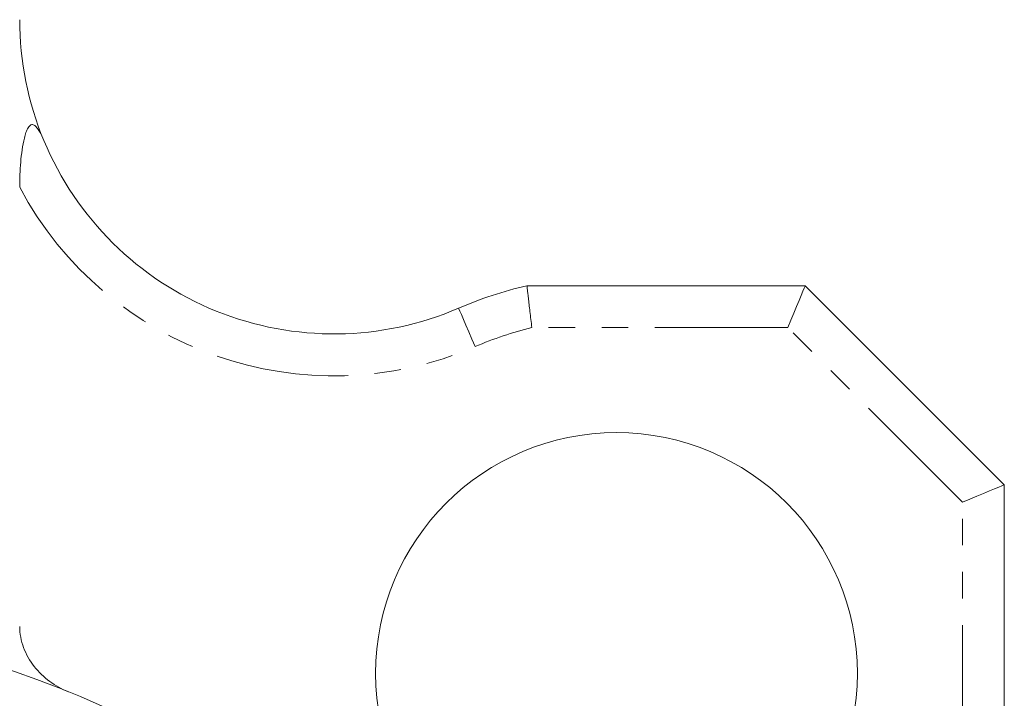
# Model space of a CAD drawing. Header units: millimetres. Extents: x 72 to 468, y 81 to 454.
# Tile 20 of 31: x 149 to 196, y 305 to 337. Entities that reach past the tile are written whole.
import ezdxf

# ---------------------------------------------------------------- set-up
doc = ezdxf.new("R2010")
doc.units = ezdxf.units.MM
doc.linetypes.add('PHANTOM', pattern=[12.7, 6.35, -1.27, 1.27, -1.27, 1.27, -1.27])

msp = doc.modelspace()

# ---------------------------------------------------------------- linework, layer by layer
at = {"color": 7, "linetype": 'Continuous', "lineweight": 15}
for p, q in [((172.863, 324.24), (186.15, 324.24)), ((186.15, 324.24), (195.65, 314.74)), ((195.65, 314.74), (195.65, 301.453))]:
    msp.add_line(p, q, dxfattribs=at)
at = {"color": 8, "linetype": 'PHANTOM', "lineweight": 0}
for p, q in [((185.322, 322.24), (173.097, 322.24)), ((193.65, 313.912), (185.322, 322.24)), ((193.65, 301.687), (193.65, 313.912))]:
    msp.add_line(p, q, dxfattribs=at)
at = {"color": 7, "linetype": 'Continuous', "lineweight": 15, "flags": 128}
for points in [[(186.15, 324.24), (186.137, 324.21), (186.1, 324.119), (186.039, 323.972), (185.956, 323.772), (185.854, 323.526), (185.736, 323.24), (185.605, 322.924), (185.465, 322.587), (185.322, 322.24)], [(195.65, 314.74), (195.62, 314.727), (195.529, 314.69), (195.382, 314.629), (195.182, 314.546), (194.936, 314.444), (194.65, 314.326), (194.334, 314.195), (193.997, 314.055), (193.65, 313.912)]]:
    msp.add_lwpolyline(points, dxfattribs=at)
at = {"color": 8, "linetype": 'PHANTOM', "lineweight": 0, "flags": 128}
msp.add_lwpolyline([(169.6, 323.168), (169.615, 323.133), (169.661, 323.029), (169.734, 322.859), (169.833, 322.631), (169.953, 322.352), (170.09, 322.035), (170.239, 321.691), (170.394, 321.332)], dxfattribs=at)
at = {"color": 7, "linetype": 'Continuous', "lineweight": 15}
for centre, radius in [((177.137, 305.727), 11.5), ((133.65, 262.24), 46)]:
    msp.add_circle(centre, radius, dxfattribs=at)
for centre, radius, start, end in [((163.65, 336.938), 15, 180, 202.6283), ((163.65, 336.938), 15, 202.6283, 293.3707), ((177.137, 305.727), 19, 103.0013, 113.3707)]:
    msp.add_arc(centre, radius, start, end, dxfattribs=at)
at = {"color": 8, "linetype": 'PHANTOM', "lineweight": 0}
for centre, start, end in [((163.65, 336.938), 208.0725, 293.3707), ((177.137, 305.727), 103.7483, 113.3707)]:
    msp.add_arc(centre, 17, start, end, dxfattribs=at)
at = {"color": 7, "linetype": 'Continuous', "lineweight": 15}
for points, knots in [([(148.65, 328.938), (148.65, 329.342), (148.665, 329.741), (148.715, 330.332), (148.737, 330.527), (148.793, 330.915), (148.827, 331.107), (148.894, 331.379), (148.92, 331.468), (148.979, 331.634), (149.012, 331.711), (149.09, 331.84), (149.136, 331.891), (149.235, 331.938), (149.288, 331.933), (149.386, 331.881), (149.432, 331.836), (149.518, 331.729), (149.558, 331.668), (149.672, 331.47), (149.74, 331.321), (149.805, 331.166)], [0, 0, 0, 0, 0.25, 0.25, 0.375, 0.375, 0.5, 0.5, 0.5625, 0.5625, 0.625, 0.625, 0.6875, 0.6875, 0.75, 0.75, 0.8125, 0.8125, 0.875, 0.875, 1, 1, 1, 1]), ([(172.863, 324.24), (172.863, 324.24), (172.864, 324.227), (172.87, 324.176), (172.874, 324.137), (172.886, 324.036), (172.893, 323.975), (172.91, 323.829), (172.919, 323.745), (172.951, 323.468), (172.977, 323.245), (173.034, 322.765), (173.066, 322.499), (173.097, 322.24)], [0, 0, 0, 0, 0.125, 0.125, 0.25, 0.25, 0.375, 0.375, 0.5, 0.5, 0.75, 0.75, 1, 1, 1, 1]), ([(148.65, 307.971), (148.65, 307.623), (148.716, 307.287), (148.959, 306.638), (149.131, 306.34), (149.558, 305.796), (149.806, 305.559), (150.362, 305.148), (150.663, 304.98), (150.984, 304.849)], [0, 0, 0, 0, 0.25, 0.25, 0.5, 0.5, 0.75, 0.75, 1, 1, 1, 1])]:
    msp.add_open_spline(points, degree=3, knots=knots, dxfattribs=at)

doc.saveas('drawing.dxf')
